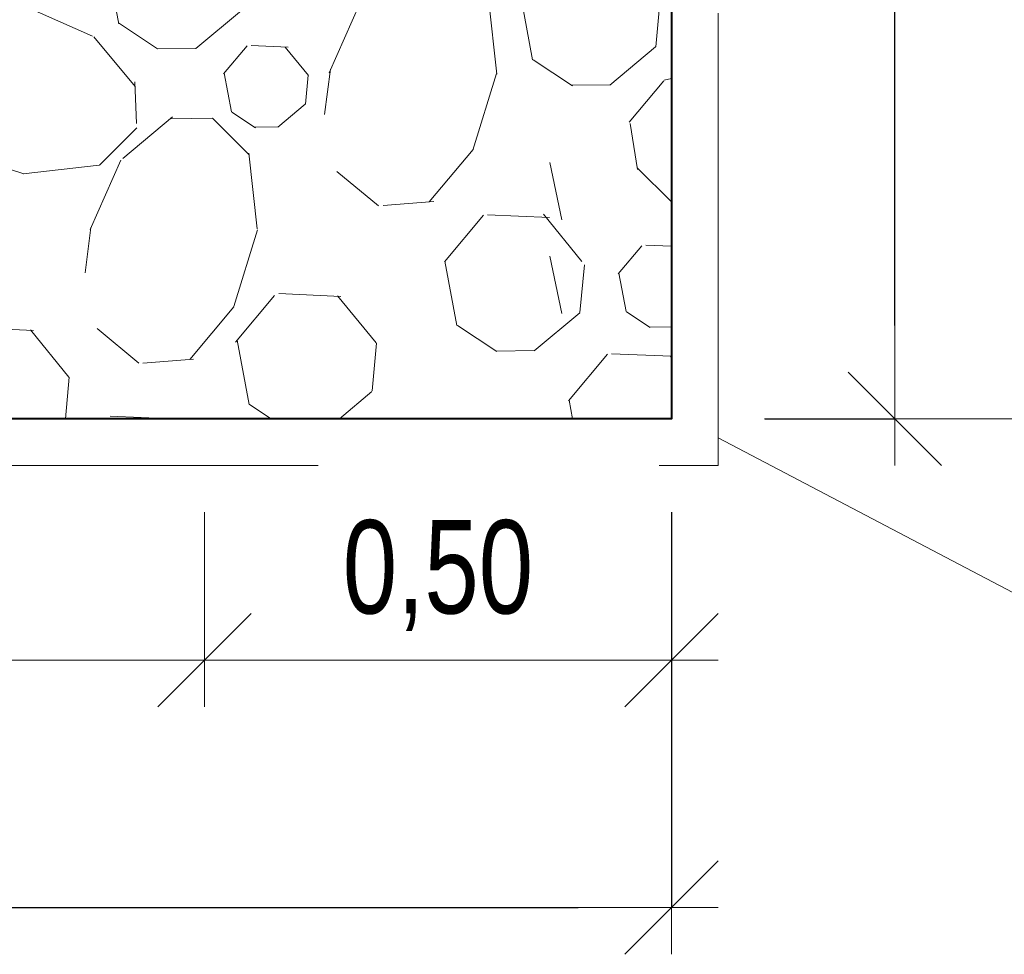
# Model space of a CAD drawing. Header units: metres. Extents: x 351055.4 to 351076.4, y -78447.2 to -78432.3.
# Tile 23 of 68: x 351060.9 to 351061.9, y -78438.4 to -78437.4. Entities that reach past the tile are written whole.
import ezdxf
from ezdxf.enums import TextEntityAlignment as Align

# ---------------------------------------------------------------- set-up
doc = ezdxf.new("R2010")
doc.units = ezdxf.units.M
doc.header["$MEASUREMENT"] = 0
doc.linetypes.add('DGN Style 2', pattern=[0.912958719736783, 0.5477752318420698, -0.3651834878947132])
doc.layers.get('0').update_dxf_attribs({"color": 1, "lineweight": 30})
for name, color, linetype, lineweight in [('KOTY', 7, 'Continuous', 13), ('RAMECEK', 7, 'Continuous', 0), ('VZOROVY_NAVRH', 7, 'Continuous', 13), ('ŠRAFY', 7, 'Continuous', 0)]:
    doc.layers.add(name, color=color, linetype=linetype, lineweight=lineweight)
doc.styles.add('ARIAL', font='arial.ttf')
doc.dimstyles.new('1 500', dxfattribs={"dimtxt": 1, "dimasz": 1, "dimexe": 0, "dimexo": 1, "dimgap": 0.5, "dimtad": 1, "dimzin": 0, "dimtxsty": 'ARIAL', "dimblk": 'KONCOVA ZNACKA KOTY_1.0', "dimcen": 0, "dimazin": 3, "dimtfac": 1, "dimtdec": 0, "dimtofl": 0, "dimtmove": 0, "dimatfit": 1, "dimldrblk": 'KONCOVA ZNACKA KOTY_1.0', "dimfxl": 0, "dimtolj": 1, "dimtzin": 0, "dimarcsym": 0})

# ---------------------------------------------------------------- blocks, each defined once
blk = doc.blocks.new('KONCOVA ZNACKA KOTY_1.0')
blk.add_line((0, 0), (-1, 0))
at = {"layer": 'KOTY'}
for p, q in [((-0.4999340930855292, -0.4999340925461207), (0.4999340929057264, 0.4999340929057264)), ((-1.798028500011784e-10, -0.4999340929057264), (0, 0.4999340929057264)), ((-0.4999340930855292, 0), (0.4999340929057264, 0))]:
    blk.add_line(p, q, dxfattribs=at)
blk = doc.blocks.new('*D21')
at = {"layer": 'Defpoints', "color": 0, "linetype": 'Continuous'}
for p in [(351061.5904193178, -78436.45646225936), (351061.8296203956, -78436.45646225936), (351061.5904193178, -78437.80406749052)]:
    blk.add_point(p, dxfattribs=at)
at = {"layer": 'KOTY', "color": 0, "linetype": 'ByBlock', "lineweight": -2}
for p, q in [((351061.6904193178, -78436.45646225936), (351061.8296203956, -78436.45646225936)), ((351061.6904193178, -78437.80406749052), (351061.8296203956, -78437.80406749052))]:
    blk.add_line(p, q, dxfattribs=at)
at = {"layer": 'KOTY', "color": 0, "linetype": 'Continuous', "lineweight": -2}
blk.add_line((351061.8296203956, -78437.70406749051), (351061.8296203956, -78436.55646225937), dxfattribs=at)
at = {"layer": 'KOTY', "color": 0, "linetype": 'Continuous', "lineweight": -2, "xscale": 0.09999999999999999, "yscale": 0.09999999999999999, "zscale": 0.09999999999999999}
for p, rotation in [((351061.8296203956, -78436.45646225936), 90), ((351061.8296203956, -78437.80406749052), 270)]:
    blk.add_blockref('KONCOVA ZNACKA KOTY_1.0', p, dxfattribs=dict(at, rotation=rotation))
at = {"layer": 'KOTY', "color": 0, "linetype": 'Continuous', "insert": (351061.7195248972, -78437.13026487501), "char_height": 0.09999999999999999, "attachment_point": 5, "rotation": 90, "style": 'ARIAL'}
blk.add_mtext('\\A1;\\H1x;\\W0.75;1,35', dxfattribs=at)
blk = doc.blocks.new('*D23')
at = {"layer": 'Defpoints', "color": 0, "linetype": 'Continuous'}
for p in [(351059.9204420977, -78437.80406749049), (351061.5904193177, -78437.80406749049), (351061.5904193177, -78438.3276454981)]:
    blk.add_point(p, dxfattribs=at)
at = {"layer": 'KOTY', "color": 0, "linetype": 'ByBlock', "lineweight": -2}
for p, q in [((351059.9204420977, -78437.9040674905), (351059.9204420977, -78438.3276454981)), ((351061.5904193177, -78437.9040674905), (351061.5904193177, -78438.3276454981))]:
    blk.add_line(p, q, dxfattribs=at)
at = {"layer": 'KOTY', "color": 0, "linetype": 'Continuous', "lineweight": -2}
blk.add_line((351060.0204420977, -78438.3276454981), (351061.4904193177, -78438.3276454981), dxfattribs=at)
at = {"layer": 'KOTY', "color": 0, "linetype": 'Continuous', "lineweight": -2, "xscale": 0.09999999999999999, "yscale": 0.09999999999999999, "zscale": 0.09999999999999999, "rotation": 180}
blk.add_blockref('KONCOVA ZNACKA KOTY_1.0', (351059.9204420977, -78438.3276454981), dxfattribs=at)
at = {"layer": 'KOTY', "color": 0, "linetype": 'Continuous', "lineweight": -2, "xscale": 0.09999999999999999, "yscale": 0.09999999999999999, "zscale": 0.09999999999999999}
blk.add_blockref('KONCOVA ZNACKA KOTY_1.0', (351061.5904193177, -78438.3276454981), dxfattribs=at)
at = {"layer": 'KOTY', "color": 0, "linetype": 'Continuous', "insert": (351060.7554307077, -78438.2175499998), "char_height": 0.09999999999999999, "attachment_point": 5, "style": 'ARIAL'}
blk.add_mtext('\\A1;\\H1x;\\W0.75;1,67', dxfattribs=at)
blk = doc.blocks.new('KONCOVA ZNACKA KOTY')
at = {"color": 0, "linetype": 'ByBlock', "lineweight": -2}
for p, q in [((-0.2651650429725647, -0.2651650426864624), (0.2651650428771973, 0.2651650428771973)), ((-9.5367431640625e-11, -0.2651650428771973), (0, 0.2651650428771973)), ((-0.2651650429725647, 0), (0.2651650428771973, 0))]:
    blk.add_line(p, q, dxfattribs=at)

msp = doc.modelspace()

# ---------------------------------------------------------------- hatches: boundary and pattern name
at = {"layer": 'ŠRAFY'}
h = msp.add_hatch(dxfattribs=at)
h.set_pattern_fill('GRAVEL', color=256, style=0, pattern_type=2)
h.set_pattern_definition([(100.50765, (351059.340912, -78437.408746), (0.7895981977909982, -2.468580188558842), [0.07015499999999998, -4.122773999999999]), (50.040876, (351059.328118, -78437.339767), (-7.580368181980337, -9.209457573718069), [0.065112, -13.045015]), (357.49319, (351059.369935, -78437.289859), (-12.39279574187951, 0.6399174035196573), [0.06641099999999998, -13.993876]), (309.11572, (351059.436282, -78437.292764), (6.491410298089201, -8.170392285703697), [0.06529, -11.515127]), (264.749335, (351059.477473, -78437.343421), (-0.02494673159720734, -1.654035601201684), [0.05154299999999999, -10.75752]), (219.959124, (351059.472756, -78437.394748), (-0.8394910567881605, -0.8394913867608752), [0.063621, -13.046506]), (180.864089, (351059.423991, -78437.435607), (0.8145444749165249, -0.8145447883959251), [0.040935, -1.613289]), (146.646988, (351059.38306, -78437.436225), (-4.097669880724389, 2.418687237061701), [0.050302, -5.830483]), (66.2119, (351059.442841, -78437.181701), (-1.703929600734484, -3.333018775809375), [0.08119, -6.286316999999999]), (39.959124, (351059.47559, -78437.10740800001), (-9.209457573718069, -7.580368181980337), [0.06930599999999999, -13.04082]), (0.864089, (351059.528713, -78437.062897), (-0.8394914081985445, -0.8394915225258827), [0.045064, -1.60916]), (315, (351059.573772, -78437.062217), (-0.02494672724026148, -1.654035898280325), [0.055567, -1.096373]), (276.284391, (351059.613064, -78437.101509), (0.714757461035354, -7.430688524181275), [0.081389, -13.205797]), (252.889832, (351059.621973, -78437.182409), (-0.8644380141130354, -2.49352721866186), [0.08611, -14.689519]), (230.040876, (351059.596639, -78437.264708), (-0.839491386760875, -0.8394910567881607), [0.073486, -13.03664]), (184.223077, (351059.549443, -78437.321035), (-12.41774287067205, -1.014118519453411), [0.054461, -14.055628]), (140.352606, (351059.495129, -78437.325046), (0.8145449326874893, -0.8145442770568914), [0.058126, -12.66871]), (101.741, (351059, -78437.3), (2.318895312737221, -10.71379260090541), [0.062546, -15.0909]), (82.81957299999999, (351059.437646, -78437.226721), (-0.91433153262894, -5.8015990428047), [0.048911, -7.465657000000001]), (100.50765, (351059.182386, -78436.986497), (0.7895981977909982, -2.468580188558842), [0.07013099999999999, -4.122798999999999]), (50.040876, (351059.169596, -78436.91754299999), (-7.580368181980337, -9.209457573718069), [0.065096, -13.04503]), (357.49319, (351059.211404, -78436.867646), (-12.39279574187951, 0.6399174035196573), [0.06641399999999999, -13.993873]), (309.647394, (351059.277755, -78436.870551), (0.8145442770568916, -0.814544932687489), [0.06529299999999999, -12.661543]), (264.749335, (351059.319416, -78436.920826), (-0.02494673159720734, -1.654035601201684), [0.05195, -10.757113]), (219.959124, (351059.314661, -78436.97255800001), (-0.8394910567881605, -0.8394913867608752), [0.063908, -13.046218]), (180.864089, (351059.265675, -78437.01360199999), (0.8145444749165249, -0.8145447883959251), [0.041138, -1.613086]), (146.646988, (351059.224542, -78437.014223), (-4.097669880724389, 2.418687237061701), [0.050421, -5.830364]), (100.50765, (351059.505569, -78436.162979), (0.7895981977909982, -2.468580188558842), [0.07011299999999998, -4.122815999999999]), (50.040876, (351059.492782, -78436.094042), (-7.580368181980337, -9.209457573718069), [0.065107, -13.04502]), (357.49319, (351059.534597, -78436.044137), (-12.39279574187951, 0.6399174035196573), [0.06638399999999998, -13.993903]), (309.11572, (351059.600917, -78436.047041), (6.491410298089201, -8.170392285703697), [0.065273, -11.515144]), (264.749335, (351059.642097, -78436.097685), (-0.02494673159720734, -1.654035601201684), [0.051552, -10.757511]), (219.959124, (351059.63738, -78436.149021), (-0.8394910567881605, -0.8394913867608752), [0.063569, -13.046557]), (180.864089, (351059.588653, -78436.18984800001), (0.8145444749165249, -0.8145447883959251), [0.04094100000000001, -1.613283]), (146.646988, (351059.547717, -78436.19046499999), (-4.097669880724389, 2.418687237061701), [0.050283, -5.830502]), (100.50765, (351059.945849, -78436.50309099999), (0.7895981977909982, -2.468580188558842), [0.04207299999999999, -4.150855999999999]), (50.040876, (351059.938176, -78436.461723), (-7.580368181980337, -9.209457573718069), [0.039073, -13.071054]), (357.49319, (351059.96327, -78436.431773), (-12.39279574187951, 0.6399174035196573), [0.03986799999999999, -14.020419]), (309.11572, (351060.0031, -78436.433517), (6.491410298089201, -8.170392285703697), [0.039143, -11.541275]), (264.749335, (351060.027795, -78436.463887), (-0.02494673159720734, -1.654035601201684), [0.030921, -10.778142]), (219.959124, (351060.024965, -78436.494678), (-0.8394910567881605, -0.8394913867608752), [0.038165, -13.071962]), (180.864089, (351059.995712, -78436.519189), (0.8145444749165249, -0.8145447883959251), [0.024573, -1.629651]), (146.646988, (351059.971141, -78436.51956), (-4.097669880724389, 2.418687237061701), [0.030146, -5.850639]), (100.50765, (351059.658622, -78437.121116), (0.7895981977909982, -2.468580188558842), [0.07013099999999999, -4.122798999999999]), (50.040876, (351059.645833, -78437.052162), (-7.580368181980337, -9.209457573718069), [0.065126, -13.045]), (357.49319, (351059.687659, -78437.002242), (-12.39279574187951, 0.6399174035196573), [0.066396, -13.993891]), (309.11572, (351059.753992, -78437.00514600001), (6.491410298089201, -8.170392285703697), [0.06531100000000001, -11.515107]), (264.749335, (351059.795196, -78437.055819), (-0.02494673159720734, -1.654035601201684), [0.051536, -10.757527]), (219.959124, (351059.79048, -78437.107138), (-0.8394910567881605, -0.8394913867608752), [0.06361699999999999, -13.046509]), (180.864089, (351059.741717, -78437.147996), (0.8145444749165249, -0.8145447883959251), [0.040951, -1.613273]), (146.646988, (351059.700771, -78437.148614), (-4.097669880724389, 2.418687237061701), [0.050284, -5.830502]), (100.50765, (351059.673832, -78436.53875), (0.7895981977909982, -2.468580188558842), [0.07013799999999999, -4.122791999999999]), (50.040876, (351059.661041, -78436.469788), (-7.580368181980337, -9.209457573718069), [0.065094, -13.045033]), (357.49319, (351059.702847, -78436.419894), (-12.39279574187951, 0.6399174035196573), [0.06641799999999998, -13.993869]), (309.647394, (351059.769201, -78436.422799), (0.8145442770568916, -0.814544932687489), [0.06526699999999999, -12.661569]), (264.749335, (351059.810845, -78436.473053), (-0.02494673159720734, -1.654035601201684), [0.051978, -10.757085]), (219.959124, (351059.806089, -78436.524813), (-0.8394910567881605, -0.8394913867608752), [0.06389500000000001, -13.046232]), (180.864089, (351059.757113, -78436.565849), (0.8145444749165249, -0.8145447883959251), [0.04115, -1.613074]), (146.646988, (351059.715968, -78436.56646900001), (-4.097669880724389, 2.418687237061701), [0.05043, -5.830355]), (100.50765, (351059.328566, -78437.10730599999), (0.7895981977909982, -2.468580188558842), [0.07015499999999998, -4.122773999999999]), (50.040876, (351059.315772, -78437.038328), (-7.580368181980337, -9.209457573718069), [0.065112, -13.045015]), (357.49319, (351059.357589, -78436.98842000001), (-12.39279574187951, 0.6399174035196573), [0.06641099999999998, -13.993876]), (309.11572, (351059.423936, -78436.991324), (6.491410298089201, -8.170392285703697), [0.06529, -11.515127]), (264.749335, (351059.465127, -78437.04198099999), (-0.02494673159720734, -1.654035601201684), [0.05154299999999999, -10.75752]), (219.959124, (351059.46041, -78437.09330800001), (-0.8394910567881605, -0.8394913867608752), [0.063621, -13.046506]), (180.864089, (351059.411645, -78437.13416799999), (0.8145444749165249, -0.8145447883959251), [0.040935, -1.613289]), (146.646988, (351059.370714, -78437.134785), (-4.097669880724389, 2.418687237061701), [0.050308, -5.830476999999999]), (100.50765, (351058.969787, -78436.63317), (0.7895981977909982, -2.468580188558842), [0.07015499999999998, -4.122773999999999]), (50.040876, (351058.956993, -78436.564191), (-7.580368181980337, -9.209457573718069), [0.065083, -13.045043]), (357.49319, (351058.998792, -78436.51430499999), (-12.39279574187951, 0.6399174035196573), [0.06642799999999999, -13.993859]), (309.11572, (351059.065156, -78436.51721), (6.491410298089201, -8.170392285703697), [0.065273, -11.515144]), (264.749335, (351059.106336, -78436.567854), (-0.02494673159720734, -1.654035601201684), [0.051533, -10.75753]), (219.959124, (351059.10162, -78436.619171), (-0.8394910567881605, -0.8394913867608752), [0.06361499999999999, -13.046511]), (180.864089, (351059.052859, -78436.660027), (0.8145444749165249, -0.8145447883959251), [0.040949, -1.613275]), (146.646988, (351059.011915, -78436.66064500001), (-4.097669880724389, 2.418687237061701), [0.050289, -5.830496]), (100.50765, (351059.804102, -78436.972284), (0.7895981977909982, -2.468580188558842), [0.07013099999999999, -4.122798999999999]), (50.040876, (351059.791313, -78436.90333), (-7.580368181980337, -9.209457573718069), [0.065126, -13.045]), (357.49319, (351059.83314, -78436.85341), (-12.39279574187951, 0.6399174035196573), [0.066396, -13.993891]), (309.11572, (351059.899472, -78436.856314), (6.491410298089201, -8.170392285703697), [0.06531100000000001, -11.515107]), (264.749335, (351059.940676, -78436.906987), (-0.02494673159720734, -1.654035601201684), [0.051536, -10.757527]), (219.959124, (351059.93596, -78436.95830700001), (-0.8394910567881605, -0.8394913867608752), [0.06361699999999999, -13.046509]), (180.864089, (351059.887197, -78436.999164), (0.8145444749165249, -0.8145447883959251), [0.040951, -1.613273]), (146.646988, (351059.846251, -78436.999782), (-4.097669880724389, 2.418687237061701), [0.050284, -5.830502]), (66.2119, (351059.660213, -78436.746936), (-1.703929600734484, -3.333018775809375), [0.08119, -6.286316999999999]), (39.959124, (351059.692962, -78436.672644), (-9.209457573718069, -7.580368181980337), [0.06930599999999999, -13.04082]), (0.864089, (351059.746085, -78436.628132), (-0.8394914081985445, -0.8394915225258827), [0.045086, -1.609138]), (315, (351059.791166, -78436.627453), (-0.02494672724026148, -1.654035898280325), [0.055552, -1.096388]), (276.284391, (351059.830447, -78436.666733), (0.714757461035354, -7.430688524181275), [0.08140399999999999, -13.205782]), (252.889832, (351059.839357, -78436.747648), (-0.8644380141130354, -2.49352721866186), [0.08611, -14.689519]), (230.040876, (351059.814023, -78436.829947), (-0.839491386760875, -0.8394910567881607), [0.073462, -13.036664]), (184.223077, (351059.766842, -78436.886256), (-12.41774287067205, -1.014118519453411), [0.05449, -14.055599]), (140.352606, (351059.7125, -78436.89026900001), (0.8145449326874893, -0.8145442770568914), [0.058115, -12.668721]), (101.741, (351060, -78436.9), (2.318895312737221, -10.71379260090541), [0.062542, -15.0909]), (82.81957299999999, (351059.6550260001, -78436.791955), (-0.91433153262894, -5.8015990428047), [0.048908, -7.465660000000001]), (66.2119, (351059.399375, -78436.817152), (-1.703929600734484, -3.333018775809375), [0.081162, -6.286345]), (39.959124, (351059.432113, -78436.742885), (-9.209457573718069, -7.580368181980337), [0.069332, -13.040795]), (0.864089, (351059.485256, -78436.69835800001), (-0.8394914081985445, -0.8394915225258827), [0.045056, -1.609168]), (315, (351059.530307, -78436.697678), (-0.02494672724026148, -1.654035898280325), [0.05556000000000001, -1.09638]), (276.284391, (351059.569593, -78436.736965), (0.714757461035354, -7.430688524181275), [0.081385, -13.205801]), (252.889832, (351059.578502, -78436.817861), (-0.8644380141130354, -2.49352721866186), [0.086135, -14.689495]), (230.040876, (351059.553161, -78436.900183), (-0.839491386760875, -0.8394910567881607), [0.073461, -13.036666]), (184.223077, (351059.505981, -78436.95649099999), (-12.41774287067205, -1.014118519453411), [0.054488, -14.055601]), (140.352606, (351059.451641, -78436.960503), (0.8145449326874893, -0.8145442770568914), [0.058113, -12.668723]), (101.741, (351059, -78436.9), (2.318895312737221, -10.71379260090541), [0.062557, -15.0909]), (82.81957299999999, (351059.394165, -78436.862175), (-0.91433153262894, -5.8015990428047), [0.048892, -7.465675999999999]), (336.130768, (351060.079471, -78436.550502), (-5.751706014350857, 2.393740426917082), [0.081173, -9.798666]), (309.647394, (351060.153701, -78436.58334900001), (0.8145442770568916, -0.814544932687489), [0.06927, -12.657566]), (272.50681, (351060.1979, -78436.636686), (0.639917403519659, -12.39279574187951), [0.044748, -14.015539]), (225, (351060.199857, -78436.68139), (-1.654035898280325, -0.02494672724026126), [0.056213, -1.131007]), (186.555052, (351060.160108, -78436.721139), (-9.109670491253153, -0.9642249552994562), [0.081784, -16.592527]), (162.262653, (351060.078859, -78436.730475), (0.8145448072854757, -0.8145442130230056), [0.086479, -2.505307]), (135, (351059.996491, -78436.70412899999), (-0.02494672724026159, -1.654035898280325), [0.073385, -1.078555]), (99.19186499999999, (351059.9446, -78436.652238), (0.764651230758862, -4.122616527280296), [0.050214, -14.154069]), (50.040876, (351059.936578, -78436.602669), (-7.580368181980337, -9.209457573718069), [0.057767, -13.052359]), (12.102962, (351059.973679, -78436.55838999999), (-1.654035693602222, -0.02494669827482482), [0.062169, -4.179681]), (352.702945, (351060.034466, -78436.545355), (-4.122616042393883, 0.7646513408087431), [0.048885, -5.774935]), (100.50765, (351059.884988, -78436.831916), (0.7895981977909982, -2.468580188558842), [0.07013799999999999, -4.122791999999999]), (50.040876, (351059.872197, -78436.762955), (-7.580368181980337, -9.209457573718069), [0.065094, -13.045033]), (357.49319, (351059.914003, -78436.71306000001), (-12.39279574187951, 0.6399174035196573), [0.06641799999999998, -13.993869]), (309.647394, (351059.980357, -78436.715965), (0.8145442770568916, -0.814544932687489), [0.06526699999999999, -12.661569]), (264.749335, (351060.022001, -78436.76622), (-0.02494673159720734, -1.654035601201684), [0.051978, -10.757085]), (219.959124, (351060.017245, -78436.817979), (-0.8394910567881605, -0.8394913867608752), [0.06389500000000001, -13.046232]), (180.864089, (351059.968269, -78436.859015), (0.8145444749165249, -0.8145447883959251), [0.04115, -1.613074]), (146.646988, (351059.927124, -78436.85963600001), (-4.097669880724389, 2.418687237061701), [0.05043, -5.830355]), (336.130768, (351059.266772, -78437.094006), (-5.751706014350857, 2.393740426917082), [0.081173, -9.798666]), (309.647394, (351059.341002, -78437.126852), (0.8145442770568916, -0.814544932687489), [0.06927, -12.657566]), (272.50681, (351059.385201, -78437.18018899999), (0.639917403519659, -12.39279574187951), [0.044748, -14.015539]), (225, (351059.387158, -78437.224894), (-1.654035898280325, -0.02494672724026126), [0.056213, -1.131007]), (186.555052, (351059.347409, -78437.264642), (-9.109670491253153, -0.9642249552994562), [0.081784, -16.592527]), (162.262653, (351059.266159, -78437.27397899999), (0.8145448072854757, -0.8145442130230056), [0.086452, -2.505334]), (135, (351059.183817, -78437.247641), (-0.02494672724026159, -1.654035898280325), [0.073409, -1.078531]), (99.19186499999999, (351059.131909, -78437.195733), (0.764651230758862, -4.122616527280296), [0.050182, -14.154101]), (50.040876, (351059.123893, -78437.14619500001), (-7.580368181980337, -9.209457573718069), [0.057775, -13.052351]), (12.102962, (351059.160999, -78437.10191), (-1.654035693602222, -0.02494669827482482), [0.06217, -4.179679]), (352.702945, (351059.221787, -78437.088875), (-4.122616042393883, 0.7646513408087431), [0.048887, -5.774933]), (100.50765, (351059.554762, -78436.654341), (0.7895981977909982, -2.468580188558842), [0.07013799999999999, -4.122791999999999]), (50.040876, (351059.541971, -78436.585379), (-7.580368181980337, -9.209457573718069), [0.065092, -13.045034]), (357.49319, (351059.583776, -78436.53548600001), (-12.39279574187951, 0.6399174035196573), [0.06639799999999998, -13.993889]), (309.11572, (351059.650111, -78436.53839), (6.491410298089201, -8.170392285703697), [0.065282, -11.515135]), (264.749335, (351059.691297, -78436.589041), (-0.02494673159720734, -1.654035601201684), [0.051539, -10.757524]), (219.959124, (351059.68658, -78436.640363), (-0.8394910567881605, -0.8394913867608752), [0.063587, -13.046539]), (180.864089, (351059.637841, -78436.68120199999), (0.8145444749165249, -0.8145447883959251), [0.040935, -1.613289]), (146.646988, (351059.59691, -78436.681819), (-4.097669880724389, 2.418687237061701), [0.050279, -5.830507]), (100.50765, (351059.02159, -78437.066725), (0.7895981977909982, -2.468580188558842), [0.07011299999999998, -4.122815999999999]), (50.040876, (351059.008803, -78436.997788), (-7.580368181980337, -9.209457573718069), [0.065107, -13.04502]), (357.49319, (351059.050618, -78436.947883), (-12.39279574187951, 0.6399174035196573), [0.06638399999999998, -13.993903]), (309.647394, (351059.116938, -78436.950787), (0.8145442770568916, -0.814544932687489), [0.065303, -12.661533]), (264.749335, (351059.158605, -78437.001069), (-0.02494673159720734, -1.654035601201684), [0.051957, -10.757106]), (219.959124, (351059.153851, -78437.05280800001), (-0.8394910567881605, -0.8394913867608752), [0.063913, -13.046214]), (180.864089, (351059.104861, -78437.093855), (0.8145444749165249, -0.8145447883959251), [0.041141, -1.613083]), (146.646988, (351059.063725, -78437.094476), (-4.097669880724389, 2.418687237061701), [0.050417, -5.830368]), (100.50765, (351058.888689, -78436.917872), (0.7895981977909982, -2.468580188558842), [0.07015499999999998, -4.122773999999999]), (50.040876, (351058.875895, -78436.84889400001), (-7.580368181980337, -9.209457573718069), [0.065082, -13.045045]), (357.49319, (351058.917693, -78436.79900900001), (-12.39279574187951, 0.6399174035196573), [0.06642899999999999, -13.993858]), (309.11572, (351058.984058, -78436.801914), (6.491410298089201, -8.170392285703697), [0.065272, -11.515145]), (264.749335, (351059.025238, -78436.852557), (-0.02494673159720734, -1.654035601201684), [0.05153200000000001, -10.757531]), (219.959124, (351059.020522, -78436.903873), (-0.8394910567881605, -0.8394913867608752), [0.063613, -13.046514]), (180.864089, (351058.971762, -78436.944728), (0.8145444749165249, -0.8145447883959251), [0.040951, -1.613273]), (146.646988, (351058.930816, -78436.945345), (-4.097669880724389, 2.418687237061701), [0.050288, -5.830497]), (336.130768, (351059.499735, -78436.350313), (-5.751706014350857, 2.393740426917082), [0.081162, -9.798677]), (309.647394, (351059.573956, -78436.38315499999), (0.8145442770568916, -0.814544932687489), [0.06928200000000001, -12.657554]), (272.50681, (351059.618162, -78436.436502), (0.639917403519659, -12.39279574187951), [0.04476299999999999, -14.015524]), (225, (351059.62012, -78436.481222), (-1.654035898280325, -0.02494672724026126), [0.056228, -1.130992]), (186.555052, (351059.580361, -78436.520981), (-9.109670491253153, -0.9642249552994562), [0.081769, -16.592543]), (162.262653, (351059.499126, -78436.530315), (0.8145448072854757, -0.8145442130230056), [0.086504, -2.505282]), (135, (351059.416734, -78436.503961), (-0.02494672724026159, -1.654035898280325), [0.073385, -1.078555]), (99.19186499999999, (351059.364843, -78436.45207), (0.764651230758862, -4.122616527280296), [0.050214, -14.154069]), (50.040876, (351059.356822, -78436.402501), (-7.580368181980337, -9.209457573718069), [0.057767, -13.052359]), (12.102962, (351059.393922, -78436.35822200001), (-1.654035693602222, -0.02494669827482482), [0.062169, -4.179681]), (352.702945, (351059.454709, -78436.345187), (-4.122616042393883, 0.7646513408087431), [0.048885, -5.774935]), (100.50765, (351059.30835, -78436.636225), (0.7895981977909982, -2.468580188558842), [0.07013799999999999, -4.122791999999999]), (50.040876, (351059.295559, -78436.567263), (-7.580368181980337, -9.209457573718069), [0.065092, -13.045034]), (357.49319, (351059.337364, -78436.51737), (-12.39279574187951, 0.6399174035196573), [0.06641899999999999, -13.993868]), (309.647394, (351059.403719, -78436.520275), (0.8145442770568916, -0.814544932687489), [0.06526599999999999, -12.66157]), (264.749335, (351059.445362, -78436.57052899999), (-0.02494673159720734, -1.654035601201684), [0.05195399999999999, -10.757109]), (219.959124, (351059.440608, -78436.622265), (-0.8394910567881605, -0.8394913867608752), [0.06390900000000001, -13.046218]), (180.864089, (351059.391622, -78436.66330900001), (0.8145444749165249, -0.8145447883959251), [0.041121, -1.613103]), (146.646988, (351059.350506, -78436.663929), (-4.097669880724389, 2.418687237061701), [0.050439, -5.830346]), (336.130768, (351059.21673, -78436.64710700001), (-5.751706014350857, 2.393740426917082), [0.081173, -9.798666]), (309.647394, (351059.29096, -78436.67995399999), (0.8145442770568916, -0.814544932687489), [0.06927, -12.657566]), (272.50681, (351059.335159, -78436.73329), (0.639917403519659, -12.39279574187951), [0.04476999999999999, -14.015517]), (225, (351059.337117, -78436.77801699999), (-1.654035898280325, -0.02494672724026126), [0.056198, -1.131022]), (186.555052, (351059.297379, -78436.81775599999), (-9.109670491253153, -0.9642249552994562), [0.08175199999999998, -16.59256]), (162.262653, (351059.216161, -78436.827088), (0.8145448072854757, -0.8145442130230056), [0.086495, -2.505291]), (135, (351059.133777, -78436.800737), (-0.02494672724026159, -1.654035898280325), [0.073407, -1.078533]), (99.19186499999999, (351059.081871, -78436.74883099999), (0.764651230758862, -4.122616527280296), [0.050179, -14.154103]), (50.040876, (351059.073855, -78436.699296), (-7.580368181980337, -9.209457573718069), [0.05777, -13.052356]), (12.102962, (351059.110957, -78436.655015), (-1.654035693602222, -0.02494669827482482), [0.06217, -4.179679]), (352.702945, (351059.171746, -78436.64197899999), (-4.122616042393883, 0.7646513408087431), [0.048886, -5.774934]), (336.130768, (351059.694706, -78436.207103), (-5.751706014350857, 2.393740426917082), [0.081162, -9.798677]), (309.647394, (351059.768926, -78436.23994500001), (0.8145442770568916, -0.814544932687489), [0.06928, -12.657556]), (272.50681, (351059.813131, -78436.293289), (0.639917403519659, -12.39279574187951), [0.04474499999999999, -14.015542]), (225, (351059.815088, -78436.337991), (-1.654035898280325, -0.02494672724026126), [0.05621, -1.13101]), (186.555052, (351059.775341, -78436.377738), (-9.109670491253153, -0.9642249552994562), [0.081783, -16.592529]), (162.262653, (351059.694093, -78436.387074), (0.8145448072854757, -0.8145442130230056), [0.086478, -2.505308]), (135, (351059.611726, -78436.360728), (-0.02494672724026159, -1.654035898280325), [0.073384, -1.078556]), (99.19186499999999, (351059.559836, -78436.308837), (0.764651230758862, -4.122616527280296), [0.050213, -14.15407]), (50.040876, (351059.551815, -78436.259269), (-7.580368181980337, -9.209457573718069), [0.057736, -13.05239]), (12.102962, (351059.588895, -78436.215014), (-1.654035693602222, -0.02494669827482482), [0.062192, -4.179658]), (352.702945, (351059.649705, -78436.201975), (-4.122616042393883, 0.7646513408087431), [0.048879, -5.774941]), (66.2119, (351058.75233, -78436.646343), (-1.703929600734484, -3.333018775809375), [0.081162, -6.286345]), (39.959124, (351058.785068, -78436.572076), (-9.209457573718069, -7.580368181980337), [0.069329, -13.040797]), (0.864089, (351058.838209, -78436.52755), (-0.8394914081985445, -0.8394915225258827), [0.045038, -1.609186]), (315, (351058.883241, -78436.52687100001), (-0.02494672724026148, -1.654035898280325), [0.055543, -1.096397]), (276.284391, (351058.922516, -78436.566146), (0.714757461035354, -7.430688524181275), [0.081399, -13.205787]), (252.889832, (351058.931426, -78436.64705599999), (-0.8644380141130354, -2.49352721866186), [0.086095, -14.689534]), (230.040876, (351058.906096, -78436.72933999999), (-0.839491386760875, -0.8394910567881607), [0.07347100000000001, -13.036655]), (184.223077, (351058.85891, -78436.785656), (-12.41774287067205, -1.014118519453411), [0.054461, -14.055628]), (140.352606, (351058.804597, -78436.78966699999), (0.8145449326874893, -0.8145442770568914), [0.058096, -12.66874]), (101.741, (351059, -78436.8), (2.318895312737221, -10.71379260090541), [0.062569, -15.0909]), (82.81957299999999, (351058.747132, -78436.691339), (-0.91433153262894, -5.8015990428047), [0.048905, -7.465663]), (100.50765, (351059.32479, -78436.294077), (0.7895981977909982, -2.468580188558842), [0.07013799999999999, -4.122791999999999]), (50.040876, (351059.311999, -78436.225115), (-7.580368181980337, -9.209457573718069), [0.065092, -13.045034]), (357.49319, (351059.353804, -78436.175222), (-12.39279574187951, 0.6399174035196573), [0.06639799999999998, -13.993889]), (309.11572, (351059.420139, -78436.178126), (6.491410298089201, -8.170392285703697), [0.065282, -11.515135]), (264.749335, (351059.461325, -78436.228777), (-0.02494673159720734, -1.654035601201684), [0.051539, -10.757524]), (219.959124, (351059.456608, -78436.2801), (-0.8394910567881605, -0.8394913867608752), [0.063587, -13.046539]), (180.864089, (351059.407868, -78436.320938), (0.8145444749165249, -0.8145447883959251), [0.040935, -1.613289]), (146.646988, (351059.366938, -78436.321555), (-4.097669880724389, 2.418687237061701), [0.050308, -5.830476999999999]), (66.2119, (351059.085335, -78436.399591), (-1.703929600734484, -3.333018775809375), [0.081162, -6.286345]), (39.959124, (351059.118072, -78436.325324), (-9.209457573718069, -7.580368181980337), [0.069332, -13.040795]), (0.864089, (351059.171215, -78436.280797), (-0.8394914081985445, -0.8394915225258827), [0.045056, -1.609168]), (315, (351059.216266, -78436.280117), (-0.02494672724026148, -1.654035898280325), [0.05556000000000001, -1.09638]), (276.284391, (351059.255553, -78436.319404), (0.714757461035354, -7.430688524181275), [0.081385, -13.205801]), (252.889832, (351059.264462, -78436.4003), (-0.8644380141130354, -2.49352721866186), [0.086135, -14.689495]), (230.040876, (351059.23912, -78436.482622), (-0.839491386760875, -0.8394910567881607), [0.073461, -13.036666]), (184.223077, (351059.191941, -78436.53893), (-12.41774287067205, -1.014118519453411), [0.054488, -14.055601]), (140.352606, (351059.137601, -78436.542943), (0.8145449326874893, -0.8145442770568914), [0.058113, -12.668723]), (101.741, (351059, -78436.5), (2.318895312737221, -10.71379260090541), [0.062557, -15.0909]), (82.81957299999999, (351059.080125, -78436.444614), (-0.91433153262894, -5.8015990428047), [0.048916, -7.465652]), (100.50765, (351058.916118, -78436.472162), (0.7895981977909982, -2.468580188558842), [0.07015499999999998, -4.122773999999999]), (50.040876, (351058.903324, -78436.403183), (-7.580368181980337, -9.209457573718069), [0.065083, -13.045043]), (357.49319, (351058.945123, -78436.35329700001), (-12.39279574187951, 0.6399174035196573), [0.06642799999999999, -13.993859]), (309.11572, (351059.011487, -78436.356202), (6.491410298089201, -8.170392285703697), [0.065273, -11.515144]), (264.749335, (351059.052667, -78436.406846), (-0.02494673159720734, -1.654035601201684), [0.051533, -10.75753]), (219.959124, (351059.047951, -78436.458163), (-0.8394910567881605, -0.8394913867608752), [0.06361499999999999, -13.046511]), (180.864089, (351058.99919, -78436.49901900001), (0.8145444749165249, -0.8145447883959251), [0.040949, -1.613275]), (146.646988, (351058.958245, -78436.49963600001), (-4.097669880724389, 2.418687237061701), [0.050289, -5.830496]), (100.50765, (351059.176488, -78436.199445), (0.7895981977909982, -2.468580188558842), [0.07013799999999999, -4.122791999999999]), (50.040876, (351059.163698, -78436.130483), (-7.580368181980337, -9.209457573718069), [0.065092, -13.045034]), (357.49319, (351059.205502, -78436.08059), (-12.39279574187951, 0.6399174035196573), [0.06639799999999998, -13.993889]), (309.11572, (351059.271837, -78436.083494), (6.491410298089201, -8.170392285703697), [0.065282, -11.515135]), (264.749335, (351059.313023, -78436.134145), (-0.02494673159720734, -1.654035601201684), [0.051539, -10.757524]), (219.959124, (351059.308307, -78436.185467), (-0.8394910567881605, -0.8394913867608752), [0.063587, -13.046539]), (180.864089, (351059.259567, -78436.226306), (0.8145444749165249, -0.8145447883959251), [0.040957, -1.613267]), (146.646988, (351059.218615, -78436.226923), (-4.097669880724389, 2.418687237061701), [0.05028999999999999, -5.830495]), (100.50765, (351058.647177, -78436.68900299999), (0.7895981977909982, -2.468580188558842), [0.042098, -4.150830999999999]), (50.040876, (351058.639499, -78436.64761100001), (-7.580368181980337, -9.209457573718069), [0.039058, -13.071069]), (357.49319, (351058.664584, -78436.617673), (-12.39279574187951, 0.6399174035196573), [0.03983999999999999, -14.020447]), (309.647394, (351058.704386, -78436.619416), (0.8145442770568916, -0.814544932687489), [0.03918, -12.687656]), (264.749335, (351058.729385, -78436.649584), (-0.02494673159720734, -1.654035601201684), [0.031183, -10.77788]), (219.959124, (351058.726532, -78436.680636), (-0.8394910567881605, -0.8394913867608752), [0.038346, -13.071781]), (180.864089, (351058.69714, -78436.705263), (0.8145444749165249, -0.8145447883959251), [0.024688, -1.629536]), (146.646988, (351058.672454, -78436.705635), (-4.097669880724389, 2.418687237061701), [0.030252, -5.850533]), (100.50765, (351059.07248, -78436.28241), (0.7895981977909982, -2.468580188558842), [0.04207299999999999, -4.150855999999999]), (50.040876, (351059.064807, -78436.241042), (-7.580368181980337, -9.209457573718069), [0.039073, -13.071054]), (357.49319, (351059.089901, -78436.211092), (-12.39279574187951, 0.6399174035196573), [0.03986799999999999, -14.020419]), (309.11572, (351059.129731, -78436.212836), (6.491410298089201, -8.170392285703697), [0.039143, -11.541275]), (264.749335, (351059.154426, -78436.243206), (-0.02494673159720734, -1.654035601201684), [0.030921, -10.778142]), (219.959124, (351059.151597, -78436.273997), (-0.8394910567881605, -0.8394913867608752), [0.038195, -13.071932]), (180.864089, (351059.12232, -78436.29852699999), (0.8145444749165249, -0.8145447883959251), [0.02455, -1.629674]), (146.646988, (351059.097773, -78436.29889800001), (-4.097669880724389, 2.418687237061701), [0.030157, -5.850627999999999]), (100.50765, (351059.571372, -78437.030048), (0.7895981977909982, -2.468580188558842), [0.042098, -4.150830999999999]), (50.040876, (351059.563695, -78436.988656), (-7.580368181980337, -9.209457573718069), [0.039058, -13.071069]), (357.49319, (351059.588779, -78436.958718), (-12.39279574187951, 0.6399174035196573), [0.03983999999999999, -14.020447]), (309.647394, (351059.628582, -78436.96046), (0.8145442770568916, -0.814544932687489), [0.03918, -12.687656]), (264.749335, (351059.653581, -78436.990628), (-0.02494673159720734, -1.654035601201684), [0.031183, -10.77788]), (219.959124, (351059.650727, -78437.02167999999), (-0.8394910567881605, -0.8394913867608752), [0.038346, -13.071781]), (180.864089, (351059.621335, -78437.046308), (0.8145444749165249, -0.8145447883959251), [0.024668, -1.629556]), (146.646988, (351059.59667, -78437.04668), (-4.097669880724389, 2.418687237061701), [0.030269, -5.850516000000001]), (100.50765, (351059.580727, -78436.921712), (0.7895981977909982, -2.468580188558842), [0.042098, -4.150830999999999]), (50.040876, (351059.57305, -78436.88032000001), (-7.580368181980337, -9.209457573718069), [0.039058, -13.071069]), (357.49319, (351059.598135, -78436.850382), (-12.39279574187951, 0.6399174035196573), [0.03983999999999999, -14.020447]), (309.647394, (351059.637937, -78436.852125), (0.8145442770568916, -0.814544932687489), [0.03918, -12.687656]), (264.749335, (351059.662936, -78436.88229299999), (-0.02494673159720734, -1.654035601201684), [0.031183, -10.77788]), (219.959124, (351059.660082, -78436.913344), (-0.8394910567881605, -0.8394913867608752), [0.038346, -13.071781]), (180.864089, (351059.63069, -78436.937972), (0.8145444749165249, -0.8145447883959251), [0.024668, -1.629556]), (146.646988, (351059.606025, -78436.93834400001), (-4.097669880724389, 2.418687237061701), [0.030269, -5.850516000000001]), (100.50765, (351059.069828, -78436.90300199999), (0.7895981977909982, -2.468580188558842), [0.042098, -4.150830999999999]), (50.040876, (351059.062151, -78436.86161), (-7.580368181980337, -9.209457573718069), [0.039059, -13.071067]), (357.49319, (351059.087237, -78436.831671), (-12.39279574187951, 0.6399174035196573), [0.03983899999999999, -14.020448]), (309.647394, (351059.127038, -78436.833413), (0.8145442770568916, -0.814544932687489), [0.039181, -12.687655]), (264.749335, (351059.152038, -78436.863582), (-0.02494673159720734, -1.654035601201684), [0.031183, -10.77788]), (219.959124, (351059.149184, -78436.894634), (-0.8394910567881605, -0.8394913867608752), [0.038349, -13.071778]), (180.864089, (351059.11979, -78436.919263), (0.8145444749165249, -0.8145447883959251), [0.024687, -1.629537]), (146.646988, (351059.095106, -78436.919636), (-4.097669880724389, 2.418687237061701), [0.030253, -5.850532]), (100.50765, (351059.813457, -78436.595389), (0.7895981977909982, -2.468580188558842), [0.042098, -4.150830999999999]), (50.040876, (351059.80578, -78436.55399700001), (-7.580368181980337, -9.209457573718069), [0.039059, -13.071067]), (357.49319, (351059.830866, -78436.52405800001), (-12.39279574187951, 0.6399174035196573), [0.03983899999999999, -14.020448]), (309.647394, (351059.870667, -78436.525801), (0.8145442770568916, -0.814544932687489), [0.039181, -12.687655]), (264.749335, (351059.895667, -78436.55596900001), (-0.02494673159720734, -1.654035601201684), [0.031183, -10.77788]), (219.959124, (351059.892813, -78436.587022), (-0.8394910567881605, -0.8394913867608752), [0.038349, -13.071778]), (180.864089, (351059.863419, -78436.611651), (0.8145444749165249, -0.8145447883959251), [0.024687, -1.629537]), (146.646988, (351059.838735, -78436.61202300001), (-4.097669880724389, 2.418687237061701), [0.030253, -5.850532]), (100.50765, (351059.81613, -78436.421483), (0.7895981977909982, -2.468580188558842), [0.042056, -4.150873]), (50.040876, (351059.80846, -78436.380133), (-7.580368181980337, -9.209457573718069), [0.039083, -13.071043]), (357.49319, (351059.833561, -78436.350175), (-12.39279574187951, 0.6399174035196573), [0.03983799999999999, -14.020449]), (309.11572, (351059.873361, -78436.35191699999), (6.491410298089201, -8.170392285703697), [0.039153, -11.541265]), (264.749335, (351059.898062, -78436.382295), (-0.02494673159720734, -1.654035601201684), [0.030927, -10.778136]), (219.959124, (351059.895232, -78436.413093), (-0.8394910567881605, -0.8394913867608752), [0.038169, -13.071957]), (180.864089, (351059.865975, -78436.437607), (0.8145444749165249, -0.8145447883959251), [0.024576, -1.629648]), (146.646988, (351059.841401, -78436.437977), (-4.097669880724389, 2.418687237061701), [0.030148, -5.850637]), (66.2119, (351059.335439, -78435.975624), (-1.703929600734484, -3.333018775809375), [0.08119, -6.286316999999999]), (39.959124, (351059.368187, -78435.90133200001), (-9.209457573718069, -7.580368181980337), [0.06930399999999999, -13.040822]), (0.864089, (351059.421309, -78435.856822), (-0.8394914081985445, -0.8394915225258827), [0.045045, -1.609179]), (315, (351059.466349, -78435.856143), (-0.02494672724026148, -1.654035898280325), [0.05555, -1.09639]), (276.284391, (351059.505629, -78435.895422), (0.714757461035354, -7.430688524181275), [0.081384, -13.205801]), (252.889832, (351059.514538, -78435.976318), (-0.8644380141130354, -2.49352721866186), [0.086114, -14.689515]), (230.040876, (351059.489202, -78436.05862000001), (-0.839491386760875, -0.8394910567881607), [0.07347000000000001, -13.036656]), (184.223077, (351059.442017, -78436.114935), (-12.41774287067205, -1.014118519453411), [0.054459, -14.05563]), (140.352606, (351059.387705, -78436.118946), (0.8145449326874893, -0.8145442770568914), [0.05809400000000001, -12.668742]), (101.741, (351059, -78436.1), (2.318895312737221, -10.71379260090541), [0.062568, -15.0909]), (82.81957299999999, (351059.330242, -78436.020619), (-0.91433153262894, -5.8015990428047), [0.048905, -7.465663])])
h.paths.add_polyline_path([(351061.05568747, -78436.45646225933, 0.1417905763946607), (351061.0617601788, -78436.47272775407, 0.1690767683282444), (351061.0679359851, -78436.47692376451), (351061.0820028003, -78436.47895968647, -0.3394542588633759), (351061.0904193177, -78436.4899283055), (351061.0904193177, -78436.5042810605), (351061.0904193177, -78436.5185626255, -0.3394542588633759), (351061.0820028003, -78436.52953124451), (351061.0679359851, -78436.5314247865, 0.1690767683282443), (351061.0617601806, -78436.53562079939, 0.3308490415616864), (351061.0617601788, -78436.57287013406, 0.1690767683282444), (351061.0679359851, -78436.57706614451), (351061.0820028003, -78436.57895968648, -0.3394542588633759), (351061.0904193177, -78436.5899283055), (351061.0904193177, -78436.6042810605), (351061.0904193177, -78436.61856262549, -0.3394542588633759), (351061.0820028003, -78436.62953124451), (351061.0679359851, -78436.6314247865, 0.1690767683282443), (351061.0617601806, -78436.6356207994, 0.3308490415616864), (351061.0617601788, -78436.67287013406, 0.1690767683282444), (351061.0679359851, -78436.6770661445), (351061.0820028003, -78436.67888849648, -0.3394542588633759), (351061.0904193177, -78436.6898571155), (351061.0904193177, -78436.7042098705), (351061.0904193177, -78436.7184914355, -0.3394542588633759), (351061.0820028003, -78436.72946005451), (351061.0679359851, -78436.7313535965, 0.1690767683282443), (351061.0617601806, -78436.7355496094, 0.3308490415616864), (351061.0617601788, -78436.77279894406, 0.1690767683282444), (351061.0679359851, -78436.7769949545), (351061.0820028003, -78436.77888849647, -0.3394542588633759), (351061.0904193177, -78436.7898571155), (351061.0904193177, -78436.80420987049), (351061.0904193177, -78436.8184914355, -0.3394542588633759), (351061.0820028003, -78436.8294600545), (351061.0679359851, -78436.8313535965, 0.1690767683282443), (351061.0617601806, -78436.83554960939, 0.3308490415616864), (351061.0617601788, -78436.87279894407, 0.1690767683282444), (351061.0679359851, -78436.87699495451), (351061.0820028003, -78436.87888849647, -0.3394542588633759), (351061.0904193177, -78436.8898571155), (351061.0904193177, -78436.9042098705), (351061.0904193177, -78436.9184914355, -0.3394542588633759), (351061.0820028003, -78436.92946005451), (351061.0679359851, -78436.9313535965, 0.1690767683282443), (351061.0617601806, -78436.93554960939, 0.3308490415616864), (351061.0617601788, -78436.97279894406, 0.1690767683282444), (351061.0679359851, -78436.9769949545), (351061.0820028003, -78436.97881730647, -0.3394542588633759), (351061.0904193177, -78436.9897859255), (351061.0904193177, -78437.0041386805), (351061.0904193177, -78437.0184202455, -0.3394542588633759), (351061.0820028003, -78437.02938886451), (351061.0679359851, -78437.0312824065, 0.1690767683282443), (351061.0617601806, -78437.03547841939, 0.3308490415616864), (351061.0617601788, -78437.07272775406, 0.1690767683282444), (351061.0679359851, -78437.0769237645), (351061.0820028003, -78437.07881730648, -0.3394542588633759), (351061.0904193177, -78437.0897859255), (351061.0904193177, -78437.1041386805), (351061.0904193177, -78437.11842024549, -0.3394542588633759), (351061.0820028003, -78437.12938886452), (351061.0679359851, -78437.1312824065, 0.1690767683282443), (351061.0617601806, -78437.1354784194, 0.3308490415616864), (351061.0617601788, -78437.17272775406, 0.1690767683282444), (351061.0679359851, -78437.1769237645), (351061.0820028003, -78437.17881730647, -0.3394542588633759), (351061.0904193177, -78437.1897859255), (351061.0904193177, -78437.20413868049), (351061.0904193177, -78437.2184202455, -0.3394542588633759), (351061.0820028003, -78437.2293888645), (351061.0679359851, -78437.2312824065, 0.1690767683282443), (351061.0617601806, -78437.23547841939, 0.3308490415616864), (351061.0617601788, -78437.27272775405, 0.1690767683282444), (351061.0679359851, -78437.27692376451), (351061.0820028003, -78437.27881730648, -0.3394542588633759), (351061.0904193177, -78437.2897859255), (351061.0904193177, -78437.30406749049), (351061.0714307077, -78437.30406749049), (351060.4394307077, -78437.30406749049), (351060.4204420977, -78437.30406749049), (351060.4204420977, -78437.2897859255, -0.3394542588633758), (351060.4288586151, -78437.27881730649), (351060.4429254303, -78437.2769237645, 0.1690767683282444), (351060.4491012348, -78437.27272775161, 0.3308490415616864), (351060.4491012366, -78437.23547841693, 0.1690767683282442), (351060.4429254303, -78437.23128240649), (351060.4288586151, -78437.22938886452, -0.3394542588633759), (351060.4204420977, -78437.2184202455), (351060.4204420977, -78437.20413868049), (351060.4204420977, -78437.1897859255, -0.3394542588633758), (351060.4288586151, -78437.17881730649), (351060.4429254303, -78437.17692376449, 0.1690767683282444), (351060.4491012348, -78437.1727277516, 0.3308490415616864), (351060.4491012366, -78437.13547841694, 0.1690767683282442), (351060.4429254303, -78437.1312824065), (351060.4288586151, -78437.12938886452, -0.3394542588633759), (351060.4204420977, -78437.11842024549), (351060.4204420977, -78437.1041386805), (351060.4204420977, -78437.0897859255, -0.3394542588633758), (351060.4288586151, -78437.07881730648), (351060.4429254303, -78437.0769237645, 0.1690767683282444), (351060.4491012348, -78437.0727277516, 0.3308490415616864), (351060.4491012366, -78437.03547841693, 0.1690767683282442), (351060.4429254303, -78437.03128240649), (351060.4288586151, -78437.02938886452, -0.3394542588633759), (351060.4204420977, -78437.0184202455), (351060.4204420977, -78437.0041386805), (351060.4204420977, -78436.9897859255, -0.3394542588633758), (351060.4288586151, -78436.97881730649), (351060.4429254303, -78436.9769949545, 0.1690767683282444), (351060.4491012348, -78436.9727989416, 0.3308490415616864), (351060.4491012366, -78436.93554960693, 0.1690767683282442), (351060.4429254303, -78436.93135359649), (351060.4288586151, -78436.92946005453, -0.3394542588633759), (351060.4204420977, -78436.9184914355), (351060.4204420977, -78436.9042098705), (351060.4204420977, -78436.8898571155, -0.3394542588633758), (351060.4288586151, -78436.87888849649), (351060.4429254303, -78436.8769949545, 0.1690767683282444), (351060.4491012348, -78436.87279894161, 0.3308490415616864), (351060.4491012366, -78436.83554960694, 0.1690767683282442), (351060.4429254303, -78436.83135359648), (351060.4288586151, -78436.82946005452, -0.3394542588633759), (351060.4204420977, -78436.8184914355), (351060.4204420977, -78436.80420987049), (351060.4204420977, -78436.7898571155, -0.3394542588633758), (351060.4288586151, -78436.77888849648), (351060.4429254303, -78436.77699495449, 0.1690767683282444), (351060.4491012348, -78436.7727989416, 0.3308490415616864), (351060.4491012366, -78436.73554960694, 0.1690767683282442), (351060.4429254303, -78436.7313535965), (351060.4288586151, -78436.72946005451, -0.3394542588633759), (351060.4204420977, -78436.7184914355), (351060.4204420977, -78436.7042098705), (351060.4204420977, -78436.6898571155, -0.3394542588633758), (351060.4288586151, -78436.67888849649), (351060.4429254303, -78436.67706614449, 0.1690767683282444), (351060.4491012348, -78436.6728701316, 0.3308490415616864), (351060.4491012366, -78436.63562079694, 0.1690767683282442), (351060.4429254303, -78436.6314247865), (351060.4288586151, -78436.62953124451, -0.3394542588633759), (351060.4204420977, -78436.61856262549), (351060.4204420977, -78436.6042810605), (351060.4204420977, -78436.5899283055, -0.3394542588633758), (351060.4288586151, -78436.57895968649), (351060.4429254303, -78436.5770661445, 0.1690767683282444), (351060.4491012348, -78436.5728701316, 0.3308490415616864), (351060.4491012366, -78436.53562079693, 0.1690767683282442), (351060.4429254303, -78436.53142478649), (351060.4288586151, -78436.52953124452, -0.3394542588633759), (351060.4204420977, -78436.5185626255), (351060.4204420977, -78436.5042810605), (351060.4204420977, -78436.4899283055, -0.3394542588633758), (351060.4288586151, -78436.47895968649), (351060.4429254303, -78436.4769237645, 0.1690767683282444), (351060.4491012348, -78436.4727277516, 0.3308490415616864), (351060.4491012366, -78436.43547841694, 0.1690767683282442), (351060.4429254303, -78436.43128240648), (351060.4288586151, -78436.42938886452, -0.3394542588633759), (351060.4204420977, -78436.41842024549), (351060.4204420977, -78436.40646225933), (351058.178248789, -78436.30511512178), (351058.1782487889, -78436.35511512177), (351059.9204420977, -78436.43386225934), (351059.9204420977, -78437.80406749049), (351061.5904193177, -78437.80406749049), (351061.5904193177, -78436.45646225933)])

# ---------------------------------------------------------------- linework, layer by layer
at = {"layer": 'KOTY', "ltscale": 0.05}
msp.add_line((351062.1292048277, -78438.08123179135), (351061.6404193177, -78437.8244543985), dxfattribs=at)
at = {"layer": 'KOTY', "linetype": 'Continuous'}
for p, q in [((351061.0904193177, -78437.9040674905), (351061.0904193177, -78438.06256173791)), ((351061.5904193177, -78437.9040674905), (351061.5904193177, -78438.06256173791)), ((351060.4204420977, -78438.06256173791), (351061.0904193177, -78438.06256173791)), ((351061.0904193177, -78438.06256173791), (351061.5904193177, -78438.06256173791))]:
    msp.add_line(p, q, dxfattribs=at)
at = {"layer": 'RAMECEK'}
for p, q in [((351061.5904193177, -78437.80406749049), (351061.5904193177, -78435.42766697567)), ((351059.9204420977, -78437.80406749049), (351061.5904193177, -78437.80406749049))]:
    msp.add_line(p, q, dxfattribs=at)
at = {"layer": 'RAMECEK', "lineweight": 40, "flags": 128}
msp.add_lwpolyline([(351062.2554307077, -78435.4577254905), (351061.5904193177, -78435.42766697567), (351061.5904193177, -78437.80406749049), (351059.9204420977, -78437.80406749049), (351059.9204420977, -78436.43386225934), (351058.1782487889, -78436.35511512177)], dxfattribs=at)
at = {"layer": 'VZOROVY_NAVRH', "lineweight": 13}
msp.add_line((351061.6900950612, -78437.80406749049), (351062.4254546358, -78437.80406749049), dxfattribs=at)
at = {"layer": 'ŠRAFY', "linetype": 'DGN Style 2', "lineweight": 13, "flags": 128}
msp.add_lwpolyline([(351061.6404193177, -78436.45646225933), (351061.6404193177, -78437.8540674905), (351059.8704420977, -78437.8540674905), (351059.8704420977, -78436.48165330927), (351058.178248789, -78436.40516617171)], dxfattribs=at)
at = {"layer": 'ŠRAFY', "flags": 128}
msp.add_lwpolyline([(351059.9204420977, -78436.43386225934), (351059.9204420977, -78437.80406749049), (351061.5904193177, -78437.80406749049), (351061.5904193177, -78436.45646225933)], dxfattribs=at)

# ---------------------------------------------------------------- block references
at = {"layer": 'KOTY', "linetype": 'Continuous'}
for p, xscale, yscale in [((351061.0904193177, -78438.06256173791), 0.1885369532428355, 0.1885369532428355), ((351061.5904193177, -78438.06256173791), 0.1885369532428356, 0.1885369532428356)]:
    msp.add_blockref('KONCOVA ZNACKA KOTY', p, dxfattribs=dict(at, xscale=xscale, yscale=yscale))
at = {"layer": 'KOTY', "linetype": 'Continuous', "xscale": 0.1885369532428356, "yscale": 0.1885369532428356, "rotation": 180}
msp.add_blockref('KONCOVA ZNACKA KOTY', (351061.0904193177, -78438.06256173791), dxfattribs=at)

# ---------------------------------------------------------------- texts
at = {"layer": 'KOTY', "linetype": 'Continuous', "style": 'ARIAL', "width": 0.7500000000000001}
msp.add_text('0,50', height=0.09999999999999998, dxfattribs=at).set_placement((351061.3404193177, -78437.9625617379), align=Align.MIDDLE_CENTER)

# ---------------------------------------------------------------- dimensions: what is measured, and where the dimension line sits
at = {"layer": 'KOTY', "linetype": 'Continuous'}
dim = msp.add_linear_dim(base=(351061.8296203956, -78436.45646225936), p1=(351061.5904193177, -78437.80406749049), p2=(351061.5904193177, -78436.45646225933), angle=90, text='\\H1x;\\W0.75;<>', dimstyle='1 500', override={"dimtxt": 0.09999999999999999, "dimasz": 0.09999999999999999, "dimexo": 0.09999999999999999, "dimgap": 0.05, "dimtdec": 2}, dxfattribs=at)
dim.commit()
dim.dimension.update_dxf_attribs({"geometry": '*D21', "text_midpoint": (351061.7195248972, -78437.13026487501)})
dim = msp.add_linear_dim(base=(351061.5904193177, -78438.3276454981), p1=(351059.9204420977, -78437.80406749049), p2=(351061.5904193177, -78437.80406749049), text='\\H1x;\\W0.75;<>', dimstyle='1 500', override={"dimtxt": 0.09999999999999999, "dimasz": 0.09999999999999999, "dimexo": 0.09999999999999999, "dimgap": 0.05, "dimtdec": 2}, dxfattribs=at)
dim.commit()
dim.dimension.update_dxf_attribs({"geometry": '*D23', "text_midpoint": (351060.7554307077, -78438.2175499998)})

doc.saveas('drawing.dxf')
